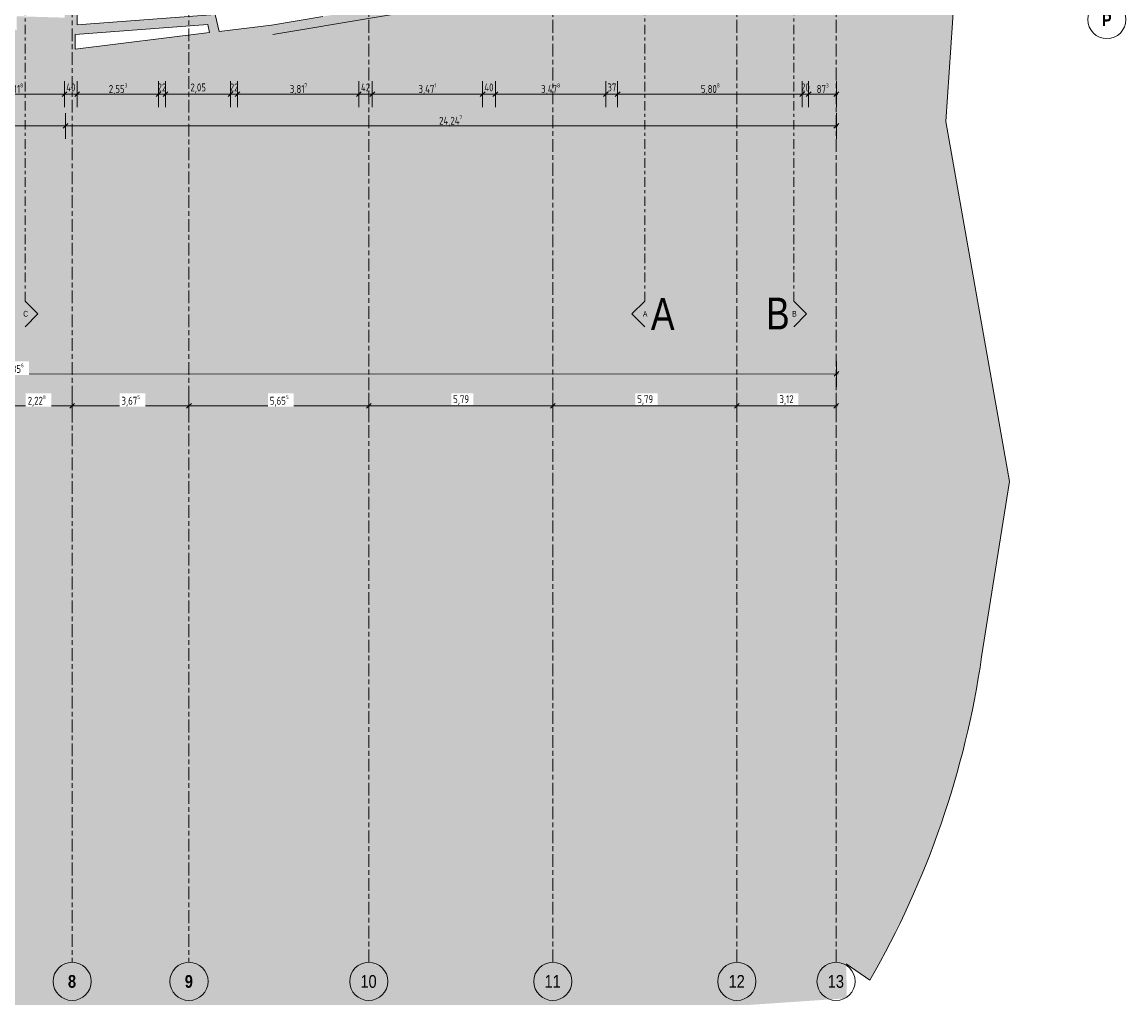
# Model space of a CAD drawing. Header units: metres. Extents: x 2 to 165, y -54 to 869.
# Tile 13 of 106: x 55 to 89, y -54 to -23. Entities that reach past the tile are written whole.
import ezdxf

# ---------------------------------------------------------------- set-up
doc = ezdxf.new("R2010")
doc.units = ezdxf.units.M
doc.linetypes.add('_Rasterlinie_', pattern=[0.75, 0.4, -0.1, 0.15, -0.1])
doc.linetypes.add('_Schnittlinie_', pattern=[0.6, 0.3, -0.1, 0.1, -0.1])
for name, color, linetype, lineweight in [('A_Bem', 7, 'Continuous', 5), ('A_Bem-100', 7, 'Continuous', 5), ('A_Detailelemente', 7, 'Continuous', 9), ('A_Geschossdecken', 7, 'Continuous', 5), ('A_Geschossdecken_Oberflächenschraffur', 7, 'Continuous', 5), ('A_Notizen', 50, 'Continuous', 5), ('A_Raster', 128, 'Continuous', 5), ('A_Symbol-S_A', 172, 'Continuous', 5), ('A_Wand', 244, 'Continuous', 5), ('A_Wand_Schraff', 1, 'Continuous', 5)]:
    doc.layers.add(name, color=color, linetype=linetype, lineweight=lineweight)
doc.styles.add('Arial Narrow', font='ARIALN.TTF', dxfattribs={"width": 0.8, "height": 0.18})
doc.styles.add('Arial Narrow_B', font='txt', dxfattribs={"height": 0.4})
doc.styles.add('Arial_1', font='arial.ttf', dxfattribs={"width": 0.8, "height": 1})
doc.styles.add('ISOCPEUR', font='isocpeur.ttf', dxfattribs={"width": 0.8, "height": 0.25})
doc.dimstyles.new('BLB-Standard_2_5_Aussen', dxfattribs={"dimscale": 0.3048, "dimtxt": 0.248995, "dimasz": 0.492126, "dimexe": 1.32874, "dimexo": 0.0625, "dimgap": 0.032808, "dimtad": 1, "dimdec": 1, "dimlfac": 100, "dimrnd": 0.1, "dimdsep": 46, "dimtxsty": 'ISOCPEUR', "dimblk1": 'OBLIQUE', "dimblk2": 'OBLIQUE', "dimsah": 1, "dimcen": 0.09, "dimdle": 0.164042, "dimazin": 0, "dimtfac": 1, "dimtdec": 4, "dimtix": 1, "dimtmove": 0, "dimatfit": 3, "dimfxl": 1.32874, "dimfxlon": 1, "dimtvp": 1, "dimtolj": 1, "dimtzin": 0, "dimarcsym": 2})
doc.dimstyles.new('BLB-Standard_2_5_Aussen_1', dxfattribs={"dimscale": 0.3048, "dimtxt": 0.248995, "dimasz": 0.492126, "dimexe": 1.32874, "dimexo": 0.0625, "dimgap": 0.032808, "dimtad": 1, "dimrnd": 0.001, "dimzin": 0, "dimdsep": 46, "dimtxsty": 'ISOCPEUR', "dimblk1": 'OBLIQUE', "dimblk2": 'OBLIQUE', "dimsah": 1, "dimcen": 0.09, "dimdle": 0.164042, "dimazin": 0, "dimtfac": 1, "dimtdec": 4, "dimtix": 1, "dimtmove": 0, "dimatfit": 3, "dimfxl": 1.32874, "dimfxlon": 1, "dimtvp": 1, "dimtolj": 1, "dimtzin": 0, "dimarcsym": 2})
doc.dimstyles.new('BLB-Standard_2_5_Aussen_maskiert_1', dxfattribs={"dimscale": 0.3048, "dimtxt": 0.248995, "dimasz": 0.492126, "dimexe": 1.32874, "dimexo": 0.0625, "dimgap": 0.032808, "dimtad": 1, "dimrnd": 0.001, "dimzin": 0, "dimdsep": 46, "dimtxsty": 'ISOCPEUR', "dimblk1": 'OBLIQUE', "dimblk2": 'OBLIQUE', "dimsah": 1, "dimcen": 0.09, "dimdle": 0.164042, "dimazin": 0, "dimtfac": 1, "dimtdec": 4, "dimtix": 1, "dimtmove": 0, "dimatfit": 3, "dimfxl": 1.32874, "dimfxlon": 1, "dimtvp": 1, "dimtfill": 1, "dimtolj": 1, "dimtzin": 0, "dimarcsym": 2})

# ---------------------------------------------------------------- blocks, each defined once
blk = doc.blocks.new('Schnitt - Name-592450-AB- E0-  OK FFB')
at = {"layer": 'A_Symbol-S_A', "lineweight": 9}
for p, q in [((-0.004, 0.004), (-0.008, 0)), ((0, 0), (-0.004, 0.004))]:
    blk.add_line(p, q, dxfattribs=at)
blk = doc.blocks.new('DIMBLOCK1-AB- E0-  OK FFB')
at = {"layer": 'A_Bem-100'}
for p, q in [((55.915, -25.352), (55.915, -26.162)), ((55.915, -25.757), (55.915, -25.352)), ((56.315, -25.352), (56.315, -26.162)), ((56.315, -25.757), (56.315, -25.352)), ((55.865, -25.757), (56.315, -25.757))]:
    blk.add_line(p, q, dxfattribs=at)
at = {"layer": 'A_Bem-100', "lineweight": 9}
for p, q in [((55.915, -25.757), (55.99, -25.682)), ((56.315, -25.757), (56.39, -25.682)), ((55.915, -25.757), (55.84, -25.832)), ((56.315, -25.757), (56.24, -25.832))]:
    blk.add_line(p, q, dxfattribs=at)
at = {"layer": 'A_Bem-100', "color": 0, "insert": (55.968, -25.42), "char_height": 0.25, "width": 0.35255, "attachment_point": 1, "line_spacing_factor": 1.149209, "style": 'ISOCPEUR'}
blk.add_mtext('40', dxfattribs=at)
blk = doc.blocks.new('_Oblique')
at = {"color": 0, "linetype": 'ByBlock', "lineweight": -2}
blk.add_line((-0.5, -0.5), (0.5, 0.5), dxfattribs=at)
blk = doc.blocks.new('DIMBLOCK2-AB- E0-  OK FFB')
at = {"layer": 'A_Bem-100'}
for p, q in [((56.315, -25.352), (56.315, -26.162)), ((56.315, -25.757), (56.315, -25.352)), ((58.868, -25.352), (58.868, -26.162)), ((58.868, -25.757), (58.868, -25.352)), ((56.315, -25.757), (58.868, -25.757))]:
    blk.add_line(p, q, dxfattribs=at)
at = {"layer": 'A_Bem-100', "lineweight": 9}
for p, q in [((56.315, -25.757), (56.39, -25.682)), ((58.868, -25.757), (58.943, -25.682)), ((56.315, -25.757), (56.24, -25.832)), ((58.868, -25.757), (58.793, -25.832))]:
    blk.add_line(p, q, dxfattribs=at)
at = {"layer": 'A_Bem-100', "color": 0, "insert": (57.307, -25.42), "char_height": 0.25, "width": 0.68419, "attachment_point": 1, "line_spacing_factor": 1.149209, "style": 'ISOCPEUR'}
blk.add_mtext('2,55\\A2\\H0.5x;\\S3^  ;\\H2x;', dxfattribs=at)
blk = doc.blocks.new('DIMBLOCK3-AB- E0-  OK FFB')
at = {"layer": 'A_Bem-100'}
for p, q in [((58.868, -25.352), (58.868, -26.162)), ((58.868, -25.757), (58.868, -25.352)), ((59.088, -25.352), (59.088, -26.162)), ((59.088, -25.757), (59.088, -25.352)), ((58.868, -25.757), (59.088, -25.757))]:
    blk.add_line(p, q, dxfattribs=at)
at = {"layer": 'A_Bem-100', "lineweight": 9}
for p, q in [((58.868, -25.757), (58.943, -25.682)), ((59.088, -25.757), (59.163, -25.682)), ((58.868, -25.757), (58.793, -25.832)), ((59.088, -25.757), (59.013, -25.832))]:
    blk.add_line(p, q, dxfattribs=at)
at = {"layer": 'A_Bem-100', "color": 0, "insert": (58.841, -25.42), "char_height": 0.25, "width": 0.32865, "attachment_point": 1, "line_spacing_factor": 1.149209, "style": 'ISOCPEUR'}
blk.add_mtext('22', dxfattribs=at)
blk = doc.blocks.new('DIMBLOCK4-AB- E0-  OK FFB')
at = {"layer": 'A_Bem-100'}
for p, q in [((59.088, -25.352), (59.088, -26.162)), ((59.088, -25.757), (59.088, -25.352)), ((61.138, -25.352), (61.138, -26.162)), ((61.138, -25.757), (61.138, -25.352)), ((59.088, -25.757), (61.138, -25.757))]:
    blk.add_line(p, q, dxfattribs=at)
at = {"layer": 'A_Bem-100', "lineweight": 9}
for p, q in [((59.088, -25.757), (59.163, -25.682)), ((61.138, -25.757), (61.213, -25.682)), ((59.088, -25.757), (59.013, -25.832)), ((61.138, -25.757), (61.063, -25.832))]:
    blk.add_line(p, q, dxfattribs=at)
at = {"layer": 'A_Bem-100', "color": 0, "insert": (59.873, -25.42), "char_height": 0.25, "width": 0.57664, "attachment_point": 1, "line_spacing_factor": 1.149209, "style": 'ISOCPEUR'}
blk.add_mtext('2,05', dxfattribs=at)
blk = doc.blocks.new('DIMBLOCK5-AB- E0-  OK FFB')
at = {"layer": 'A_Bem-100'}
for p, q in [((61.138, -25.352), (61.138, -26.162)), ((61.138, -25.757), (61.138, -25.352)), ((61.358, -25.352), (61.358, -26.162)), ((61.358, -25.757), (61.358, -25.352)), ((61.138, -25.757), (61.358, -25.757))]:
    blk.add_line(p, q, dxfattribs=at)
at = {"layer": 'A_Bem-100', "lineweight": 9}
for p, q in [((61.138, -25.757), (61.213, -25.682)), ((61.358, -25.757), (61.433, -25.682)), ((61.138, -25.757), (61.063, -25.832)), ((61.358, -25.757), (61.283, -25.832))]:
    blk.add_line(p, q, dxfattribs=at)
at = {"layer": 'A_Bem-100', "color": 0, "insert": (61.111, -25.42), "char_height": 0.25, "width": 0.32865, "attachment_point": 1, "line_spacing_factor": 1.149209, "style": 'ISOCPEUR'}
blk.add_mtext('22', dxfattribs=at)
blk = doc.blocks.new('DIMBLOCK6-AB- E0-  OK FFB')
at = {"layer": 'A_Bem-100'}
for p, q in [((61.358, -25.352), (61.358, -26.162)), ((61.358, -25.757), (61.358, -25.352)), ((65.175, -25.352), (65.175, -26.162)), ((65.175, -25.757), (65.175, -25.352)), ((61.358, -25.757), (65.175, -25.757))]:
    blk.add_line(p, q, dxfattribs=at)
at = {"layer": 'A_Bem-100', "lineweight": 9}
for p, q in [((61.358, -25.757), (61.433, -25.682)), ((65.175, -25.757), (65.25, -25.682)), ((61.358, -25.757), (61.283, -25.832)), ((65.175, -25.757), (65.1, -25.832))]:
    blk.add_line(p, q, dxfattribs=at)
at = {"layer": 'A_Bem-100', "color": 0, "insert": (63.001, -25.42), "char_height": 0.25, "width": 0.63639, "attachment_point": 1, "line_spacing_factor": 1.149209, "style": 'ISOCPEUR'}
blk.add_mtext('3,81\\A2\\H0.5x;\\S7^  ;\\H2x;', dxfattribs=at)
blk = doc.blocks.new('DIMBLOCK7-AB- E0-  OK FFB')
at = {"layer": 'A_Bem-100'}
for p, q in [((65.175, -25.352), (65.175, -26.162)), ((65.175, -25.757), (65.175, -25.352)), ((65.595, -25.352), (65.595, -26.162)), ((65.595, -25.757), (65.595, -25.352)), ((65.175, -25.757), (65.595, -25.757))]:
    blk.add_line(p, q, dxfattribs=at)
at = {"layer": 'A_Bem-100', "lineweight": 9}
for p, q in [((65.175, -25.757), (65.25, -25.682)), ((65.595, -25.757), (65.67, -25.682)), ((65.175, -25.757), (65.1, -25.832)), ((65.595, -25.757), (65.52, -25.832))]:
    blk.add_line(p, q, dxfattribs=at)
at = {"layer": 'A_Bem-100', "color": 0, "insert": (65.238, -25.42), "char_height": 0.25, "width": 0.35255, "attachment_point": 1, "line_spacing_factor": 1.149209, "style": 'ISOCPEUR'}
blk.add_mtext('42', dxfattribs=at)
blk = doc.blocks.new('DIMBLOCK8-AB- E0-  OK FFB')
at = {"layer": 'A_Bem-100'}
for p, q in [((65.595, -25.352), (65.595, -26.162)), ((65.595, -25.757), (65.595, -25.352)), ((69.066, -25.352), (69.066, -26.162)), ((69.066, -25.757), (69.066, -25.352)), ((65.595, -25.757), (69.066, -25.757))]:
    blk.add_line(p, q, dxfattribs=at)
at = {"layer": 'A_Bem-100', "lineweight": 9}
for p, q in [((65.595, -25.757), (65.67, -25.682)), ((69.066, -25.757), (69.141, -25.682)), ((65.595, -25.757), (65.52, -25.832)), ((69.066, -25.757), (68.991, -25.832))]:
    blk.add_line(p, q, dxfattribs=at)
at = {"layer": 'A_Bem-100', "color": 0, "insert": (67.048, -25.42), "char_height": 0.25, "width": 0.67822, "attachment_point": 1, "line_spacing_factor": 1.149209, "style": 'ISOCPEUR'}
blk.add_mtext('3,47\\A2\\H0.5x;\\S1^  ;\\H2x;', dxfattribs=at)
blk = doc.blocks.new('DIMBLOCK9-AB- E0-  OK FFB')
at = {"layer": 'A_Bem-100'}
for p, q in [((69.066, -25.352), (69.066, -26.162)), ((69.066, -25.757), (69.066, -25.352)), ((69.466, -25.352), (69.466, -26.162)), ((69.466, -25.757), (69.466, -25.352)), ((69.066, -25.757), (69.466, -25.757))]:
    blk.add_line(p, q, dxfattribs=at)
at = {"layer": 'A_Bem-100', "lineweight": 9}
for p, q in [((69.066, -25.757), (69.141, -25.682)), ((69.466, -25.757), (69.541, -25.682)), ((69.066, -25.757), (68.991, -25.832)), ((69.466, -25.757), (69.391, -25.832))]:
    blk.add_line(p, q, dxfattribs=at)
at = {"layer": 'A_Bem-100', "color": 0, "insert": (69.119, -25.42), "char_height": 0.25, "width": 0.35255, "attachment_point": 1, "line_spacing_factor": 1.149209, "style": 'ISOCPEUR'}
blk.add_mtext('40', dxfattribs=at)
blk = doc.blocks.new('DIMBLOCK10-AB- E0-  OK FFB')
at = {"layer": 'A_Bem-100'}
for p, q in [((69.466, -25.352), (69.466, -26.162)), ((69.466, -25.757), (69.466, -25.352)), ((72.943, -25.352), (72.943, -26.162)), ((72.943, -25.757), (72.943, -25.352)), ((69.466, -25.757), (72.943, -25.757))]:
    blk.add_line(p, q, dxfattribs=at)
at = {"layer": 'A_Bem-100', "lineweight": 9}
for p, q in [((69.466, -25.757), (69.541, -25.682)), ((72.943, -25.757), (73.018, -25.682)), ((69.466, -25.757), (69.391, -25.832)), ((72.943, -25.757), (72.868, -25.832))]:
    blk.add_line(p, q, dxfattribs=at)
at = {"layer": 'A_Bem-100', "color": 0, "insert": (70.909, -25.42), "char_height": 0.25, "width": 0.7081, "attachment_point": 1, "line_spacing_factor": 1.149209, "style": 'ISOCPEUR'}
blk.add_mtext('3,47\\A2\\H0.5x;\\S8^  ;\\H2x;', dxfattribs=at)
blk = doc.blocks.new('DIMBLOCK11-AB- E0-  OK FFB')
at = {"layer": 'A_Bem-100'}
for p, q in [((72.943, -25.352), (72.943, -26.162)), ((72.943, -25.757), (72.943, -25.352)), ((73.313, -25.352), (73.313, -26.162)), ((73.313, -25.757), (73.313, -25.352)), ((72.943, -25.757), (73.313, -25.757))]:
    blk.add_line(p, q, dxfattribs=at)
at = {"layer": 'A_Bem-100', "lineweight": 9}
for p, q in [((72.943, -25.757), (73.018, -25.682)), ((73.313, -25.757), (73.388, -25.682)), ((72.943, -25.757), (72.868, -25.832)), ((73.313, -25.757), (73.238, -25.832))]:
    blk.add_line(p, q, dxfattribs=at)
at = {"layer": 'A_Bem-100', "color": 0, "insert": (72.991, -25.42), "char_height": 0.25, "width": 0.32865, "attachment_point": 1, "line_spacing_factor": 1.149209, "style": 'ISOCPEUR'}
blk.add_mtext('37', dxfattribs=at)
blk = doc.blocks.new('DIMBLOCK12-AB- E0-  OK FFB')
at = {"layer": 'A_Bem-100'}
for p, q in [((73.313, -25.352), (73.313, -26.162)), ((73.313, -25.757), (73.313, -25.352)), ((79.121, -25.352), (79.121, -26.162)), ((79.121, -25.757), (79.121, -25.352)), ((73.313, -25.757), (79.121, -25.757))]:
    blk.add_line(p, q, dxfattribs=at)
at = {"layer": 'A_Bem-100', "lineweight": 9}
for p, q in [((73.313, -25.757), (73.388, -25.682)), ((79.121, -25.757), (79.196, -25.682)), ((73.313, -25.757), (73.238, -25.832)), ((79.121, -25.757), (79.046, -25.832))]:
    blk.add_line(p, q, dxfattribs=at)
at = {"layer": 'A_Bem-100', "color": 0, "insert": (75.932, -25.42), "char_height": 0.25, "width": 0.68419, "attachment_point": 1, "line_spacing_factor": 1.149209, "style": 'ISOCPEUR'}
blk.add_mtext('5,80\\A2\\H0.5x;\\S8^  ;\\H2x;', dxfattribs=at)
blk = doc.blocks.new('DIMBLOCK13-AB- E0-  OK FFB')
at = {"layer": 'A_Bem-100'}
for p, q in [((79.121, -25.352), (79.121, -26.162)), ((79.121, -25.757), (79.121, -25.352)), ((79.321, -25.352), (79.321, -26.162)), ((79.321, -25.757), (79.321, -25.352)), ((79.121, -25.757), (79.321, -25.757))]:
    blk.add_line(p, q, dxfattribs=at)
at = {"layer": 'A_Bem-100', "lineweight": 9}
for p, q in [((79.121, -25.757), (79.196, -25.682)), ((79.321, -25.757), (79.396, -25.682)), ((79.121, -25.757), (79.046, -25.832)), ((79.321, -25.757), (79.246, -25.832))]:
    blk.add_line(p, q, dxfattribs=at)
at = {"layer": 'A_Bem-100', "color": 0, "insert": (79.084, -25.42), "char_height": 0.25, "width": 0.32865, "attachment_point": 1, "line_spacing_factor": 1.149209, "style": 'ISOCPEUR'}
blk.add_mtext('20', dxfattribs=at)
blk = doc.blocks.new('DIMBLOCK14-AB- E0-  OK FFB')
at = {"layer": 'A_Bem-100'}
for p, q in [((79.321, -25.352), (79.321, -26.162)), ((79.321, -25.757), (79.321, -25.352)), ((80.194, -25.352), (80.194, -26.162)), ((80.194, -25.757), (80.194, -25.352)), ((79.321, -25.757), (80.244, -25.757))]:
    blk.add_line(p, q, dxfattribs=at)
at = {"layer": 'A_Bem-100', "lineweight": 9}
for p, q in [((79.321, -25.757), (79.396, -25.682)), ((80.194, -25.757), (80.269, -25.682)), ((79.321, -25.757), (79.246, -25.832)), ((80.194, -25.757), (80.119, -25.832))]:
    blk.add_line(p, q, dxfattribs=at)
at = {"layer": 'A_Bem-100', "color": 0, "insert": (79.576, -25.42), "char_height": 0.25, "width": 0.43621, "attachment_point": 1, "line_spacing_factor": 1.149209, "style": 'ISOCPEUR'}
blk.add_mtext('87\\A2\\H0.5x;\\S3^  ;\\H2x;', dxfattribs=at)
blk = doc.blocks.new('Raster - Raster-989695-AB- E0-  OK FFB')
at = {"layer": 'A_Raster', "lineweight": 9}
blk.add_circle((0, 0), 0.006, dxfattribs=at)
blk = doc.blocks.new('DIMBLOCK151-AB- E0-  OK FFB')
at = {"layer": 'A_Bem-100'}
for p, q in [((53.927, -35.16), (53.927, -35.97)), ((53.927, -35.565), (53.927, -35.16)), ((56.154, -35.16), (56.154, -35.97)), ((56.154, -35.565), (56.154, -35.16)), ((53.927, -35.565), (56.154, -35.565))]:
    blk.add_line(p, q, dxfattribs=at)
at = {"layer": 'A_Bem-100', "lineweight": 9}
for p, q in [((53.927, -35.565), (53.852, -35.64)), ((53.927, -35.565), (54.002, -35.49)), ((56.154, -35.565), (56.079, -35.64)), ((56.154, -35.565), (56.229, -35.49))]:
    blk.add_line(p, q, dxfattribs=at)
at = {"layer": 'A_Bem-100', "color": 0, "insert": (54.755, -35.229), "char_height": 0.25, "width": 0.68419, "attachment_point": 1, "line_spacing_factor": 1.149209, "style": 'ISOCPEUR', "bg_fill": 3, "box_fill_scale": 1.25, "bg_fill_color": 256, "bg_fill_true_color": 13158600, "bg_fill_transparency": 0}
blk.add_mtext('2,22\\A2\\H0.5x;\\S8^  ;\\H2x;', dxfattribs=at)
blk = doc.blocks.new('DIMBLOCK152-AB- E0-  OK FFB')
at = {"layer": 'A_Bem-100'}
for p, q in [((56.154, -35.16), (56.154, -35.97)), ((56.154, -35.565), (56.154, -35.16)), ((59.829, -35.16), (59.829, -35.97)), ((59.829, -35.565), (59.829, -35.16)), ((56.154, -35.565), (59.829, -35.565))]:
    blk.add_line(p, q, dxfattribs=at)
at = {"layer": 'A_Bem-100', "lineweight": 9}
for p, q in [((56.154, -35.565), (56.079, -35.64)), ((56.154, -35.565), (56.229, -35.49)), ((59.829, -35.565), (59.754, -35.64)), ((59.829, -35.565), (59.904, -35.49))]:
    blk.add_line(p, q, dxfattribs=at)
at = {"layer": 'A_Bem-100', "color": 0, "insert": (57.707, -35.229), "char_height": 0.25, "width": 0.68419, "attachment_point": 1, "line_spacing_factor": 1.149209, "style": 'ISOCPEUR', "bg_fill": 3, "box_fill_scale": 1.25, "bg_fill_color": 256, "bg_fill_true_color": 13158600, "bg_fill_transparency": 0}
blk.add_mtext('3,67\\A2\\H0.5x;\\S5^  ;\\H2x;', dxfattribs=at)
blk = doc.blocks.new('DIMBLOCK153-AB- E0-  OK FFB')
at = {"layer": 'A_Bem-100'}
for p, q in [((59.829, -35.16), (59.829, -35.97)), ((59.829, -35.565), (59.829, -35.16)), ((65.484, -35.16), (65.484, -35.97)), ((65.484, -35.565), (65.484, -35.16)), ((59.829, -35.565), (65.484, -35.565))]:
    blk.add_line(p, q, dxfattribs=at)
at = {"layer": 'A_Bem-100', "lineweight": 9}
for p, q in [((59.829, -35.565), (59.754, -35.64)), ((59.829, -35.565), (59.904, -35.49)), ((65.484, -35.565), (65.409, -35.64)), ((65.484, -35.565), (65.559, -35.49))]:
    blk.add_line(p, q, dxfattribs=at)
at = {"layer": 'A_Bem-100', "color": 0, "insert": (62.372, -35.229), "char_height": 0.25, "width": 0.68419, "attachment_point": 1, "line_spacing_factor": 1.149209, "style": 'ISOCPEUR', "bg_fill": 3, "box_fill_scale": 1.25, "bg_fill_color": 256, "bg_fill_true_color": 13158600, "bg_fill_transparency": 0}
blk.add_mtext('5,65\\A2\\H0.5x;\\S5^  ;\\H2x;', dxfattribs=at)
blk = doc.blocks.new('DIMBLOCK154-AB- E0-  OK FFB')
at = {"layer": 'A_Bem-100'}
for p, q in [((65.484, -35.16), (65.484, -35.97)), ((65.484, -35.565), (65.484, -35.16)), ((71.274, -35.16), (71.274, -35.97)), ((71.274, -35.565), (71.274, -35.16)), ((65.484, -35.565), (71.274, -35.565))]:
    blk.add_line(p, q, dxfattribs=at)
at = {"layer": 'A_Bem-100', "lineweight": 9}
for p, q in [((65.484, -35.565), (65.409, -35.64)), ((65.484, -35.565), (65.559, -35.49)), ((71.274, -35.565), (71.199, -35.64)), ((71.274, -35.565), (71.349, -35.49))]:
    blk.add_line(p, q, dxfattribs=at)
at = {"layer": 'A_Bem-100', "color": 0, "insert": (68.139, -35.229), "char_height": 0.25, "width": 0.57664, "attachment_point": 1, "line_spacing_factor": 1.149209, "style": 'ISOCPEUR', "bg_fill": 3, "box_fill_scale": 1.25, "bg_fill_color": 256, "bg_fill_true_color": 13158600, "bg_fill_transparency": 0}
blk.add_mtext('5,79', dxfattribs=at)
blk = doc.blocks.new('DIMBLOCK155-AB- E0-  OK FFB')
at = {"layer": 'A_Bem-100'}
for p, q in [((71.274, -35.16), (71.274, -35.97)), ((71.274, -35.565), (71.274, -35.16)), ((77.064, -35.16), (77.064, -35.97)), ((77.064, -35.565), (77.064, -35.16)), ((71.274, -35.565), (77.064, -35.565))]:
    blk.add_line(p, q, dxfattribs=at)
at = {"layer": 'A_Bem-100', "lineweight": 9}
for p, q in [((71.274, -35.565), (71.199, -35.64)), ((71.274, -35.565), (71.349, -35.49)), ((77.064, -35.565), (76.989, -35.64)), ((77.064, -35.565), (77.139, -35.49))]:
    blk.add_line(p, q, dxfattribs=at)
at = {"layer": 'A_Bem-100', "color": 0, "insert": (73.929, -35.229), "char_height": 0.25, "width": 0.57664, "attachment_point": 1, "line_spacing_factor": 1.149209, "style": 'ISOCPEUR', "bg_fill": 3, "box_fill_scale": 1.25, "bg_fill_color": 256, "bg_fill_true_color": 13158600, "bg_fill_transparency": 0}
blk.add_mtext('5,79', dxfattribs=at)
blk = doc.blocks.new('DIMBLOCK156-AB- E0-  OK FFB')
at = {"layer": 'A_Bem-100'}
for p, q in [((77.064, -35.16), (77.064, -35.97)), ((77.064, -35.565), (77.064, -35.16)), ((80.184, -35.16), (80.184, -35.97)), ((80.184, -35.565), (80.184, -35.16)), ((77.064, -35.565), (80.234, -35.565))]:
    blk.add_line(p, q, dxfattribs=at)
at = {"layer": 'A_Bem-100', "lineweight": 9}
for p, q in [((77.064, -35.565), (76.989, -35.64)), ((77.064, -35.565), (77.139, -35.49)), ((80.184, -35.565), (80.109, -35.64)), ((80.184, -35.565), (80.259, -35.49))]:
    blk.add_line(p, q, dxfattribs=at)
at = {"layer": 'A_Bem-100', "color": 0, "insert": (78.404, -35.229), "char_height": 0.25, "width": 0.52883, "attachment_point": 1, "line_spacing_factor": 1.149209, "style": 'ISOCPEUR', "bg_fill": 3, "box_fill_scale": 1.25, "bg_fill_color": 256, "bg_fill_true_color": 13158600, "bg_fill_transparency": 0}
blk.add_mtext('3,12', dxfattribs=at)
blk = doc.blocks.new('DIMBLOCK197-AB- E0-  OK FFB')
at = {"layer": 'A_Bem-100'}
for p, q in [((52.797, -25.352), (52.797, -26.162)), ((52.797, -25.757), (52.797, -25.352)), ((55.915, -25.352), (55.915, -26.162)), ((55.915, -25.757), (55.915, -25.352)), ((52.797, -25.757), (55.965, -25.757))]:
    blk.add_line(p, q, dxfattribs=at)
at = {"layer": 'A_Bem-100', "lineweight": 9}
for p, q in [((52.797, -25.757), (52.872, -25.682)), ((55.915, -25.757), (55.99, -25.682)), ((52.797, -25.757), (52.722, -25.832)), ((55.915, -25.757), (55.84, -25.832))]:
    blk.add_line(p, q, dxfattribs=at)
at = {"layer": 'A_Bem-100', "color": 0, "insert": (54.111, -25.42), "char_height": 0.25, "width": 0.58859, "attachment_point": 1, "line_spacing_factor": 1.149209, "style": 'ISOCPEUR'}
blk.add_mtext('3,11\\A2\\H0.5x;\\S8^  ;\\H2x;', dxfattribs=at)
blk = doc.blocks.new('DIMBLOCK203-AB- E0-  OK FFB')
at = {"layer": 'A_Bem-100'}
for p, q in [((43.317, -26.352), (43.317, -27.162)), ((43.317, -26.757), (43.317, -26.352)), ((55.947, -26.352), (55.947, -27.162)), ((55.947, -26.757), (55.947, -26.352)), ((43.267, -26.757), (55.947, -26.757))]:
    blk.add_line(p, q, dxfattribs=at)
at = {"layer": 'A_Bem-100', "lineweight": 9}
for p, q in [((43.317, -26.757), (43.392, -26.682)), ((55.947, -26.757), (56.022, -26.682)), ((43.317, -26.757), (43.242, -26.832)), ((55.947, -26.757), (55.872, -26.832))]:
    blk.add_line(p, q, dxfattribs=at)
at = {"layer": 'A_Bem-100', "color": 0, "insert": (49.343, -26.42), "char_height": 0.25, "width": 0.69316, "attachment_point": 1, "line_spacing_factor": 1.149209, "style": 'ISOCPEUR'}
blk.add_mtext('12,63', dxfattribs=at)
blk = doc.blocks.new('DIMBLOCK204-AB- E0-  OK FFB')
at = {"layer": 'A_Bem-100'}
for p, q in [((55.947, -26.352), (55.947, -27.162)), ((55.947, -26.757), (55.947, -26.352)), ((80.194, -26.352), (80.194, -27.162)), ((80.194, -26.757), (80.194, -26.352)), ((55.947, -26.757), (80.244, -26.757))]:
    blk.add_line(p, q, dxfattribs=at)
at = {"layer": 'A_Bem-100', "lineweight": 9}
for p, q in [((55.947, -26.757), (56.022, -26.682)), ((80.194, -26.757), (80.269, -26.682)), ((55.947, -26.757), (55.872, -26.832)), ((80.194, -26.757), (80.119, -26.832))]:
    blk.add_line(p, q, dxfattribs=at)
at = {"layer": 'A_Bem-100', "color": 0, "insert": (67.697, -26.42), "char_height": 0.25, "width": 0.89632, "attachment_point": 1, "line_spacing_factor": 1.149209, "style": 'ISOCPEUR'}
blk.add_mtext('24,24\\A2\\H0.5x;\\S7^  ;\\H2x;', dxfattribs=at)
blk = doc.blocks.new('DIMBLOCK260-AB- E0-  OK FFB')
at = {"layer": 'A_Bem-100'}
for p, q in [((28.341, -34.166), (28.341, -34.976)), ((28.341, -34.571), (28.341, -34.166)), ((80.197, -34.154), (80.197, -34.964)), ((80.197, -34.559), (80.197, -34.154)), ((28.291, -34.571), (80.247, -34.559))]:
    blk.add_line(p, q, dxfattribs=at)
at = {"layer": 'A_Bem-100', "lineweight": 9}
for p, q in [((28.341, -34.571), (28.266, -34.646)), ((28.341, -34.571), (28.416, -34.496)), ((80.197, -34.559), (80.122, -34.634)), ((80.197, -34.559), (80.272, -34.484))]:
    blk.add_line(p, q, dxfattribs=at)
at = {"layer": 'A_Bem-100', "color": 0, "insert": (53.935, -34.228), "char_height": 0.25, "width": 0.80072, "attachment_point": 1, "rotation": 0.0125, "line_spacing_factor": 1.149209, "style": 'ISOCPEUR', "bg_fill": 3, "box_fill_scale": 1.25, "bg_fill_color": 256, "bg_fill_true_color": 13158600, "bg_fill_transparency": 0}
blk.add_mtext('51,85\\A2\\H0.5x;\\S6^  ;\\H2x;', dxfattribs=at)

msp = doc.modelspace()

# ---------------------------------------------------------------- hatches: boundary and pattern name
at = {"layer": 'A_Detailelemente'}
msp.add_hatch(color=254, dxfattribs=at).paths.add_polyline_path([(51.902, -54.4148), (77.4513, -54.4148), (80.5244, -54.2056), (80.1513, -36.8112), (80.0781, -22.7324), (80.2131, -22.7302), (80.2097, -22.1926), (79.3208, -22.1925), (79.3208, -22.3447), (74.888, -22.3447), (68.8708, -22.8148), (68.1056, -22.9398), (62.485, -23.8754), (55.9472, -24.6782), (55.9565, -23.7715), (54.4146, -23.7261), (49.3424, -24.1316), (49.3836, -24.53), (43.5577, -24.9824), (45.2582, -37.7282), (44.79, -37.7499), (45.6, -43.9934), (45.4259, -44.0056), (45.4895, -44.3841), (44.9351, -44.4382), (45.0202, -45.3657), (44.363, -45.426), (44.5058, -46.9819), (45.6586, -46.8841), (46.2534, -54.4148)], flags=0)
at = {"layer": 'A_Geschossdecken_Oberflächenschraffur'}
for points in [[(80.0956, -26.1092), (80.213, -22.7302), (80.0781, -22.7324), (80.0948, -25.9437)], [(83.6411, -26.6149), (80.2131, -22.7283), (80.2129, -22.7324), (80.0956, -26.1092), (80.0983, -26.6149), (80.1513, -26.6149)], [(83.6411, -26.6149), (83.8985, -22.6764), (80.2131, -22.728), (83.0492, -25.9437)], [(85.638, -37.9398), (83.6411, -26.6149), (80.0983, -26.6149), (80.0985, -26.6564), (82.5441, -31.6379)], [(84.7631, -43.4635), (85.638, -37.9398), (80.0985, -26.6564), (80.0987, -26.6889), (81.4748, -31.6379)], [(80.4777, -52.0312), (84.7631, -43.4635), (80.0987, -26.6889), (80.1513, -36.8112), (80.4664, -51.5006)], [(81.2491, -53.6336), (81.5435, -53.1092), (81.8269, -52.5788), (82.099, -52.0425), (82.3597, -51.5006), (82.609, -50.9534), (82.8467, -50.401), (83.0728, -49.8437), (83.287, -49.2818), (83.4894, -48.7155), (83.6798, -48.1451), (83.8581, -47.5708), (84.0243, -46.9928), (84.1783, -46.4115), (84.3201, -45.8271), (84.4495, -45.2398), (84.5665, -44.65), (84.671, -44.0577), (84.7631, -43.4635), (80.4777, -52.0312), (80.5011, -53.1204), (80.5244, -53.1364)]]:
    msp.add_hatch(color=10, dxfattribs=at).paths.add_polyline_path(points, flags=0)
at = {"layer": 'A_Wand_Schraff', "lineweight": 9}
for points in [[(56.3151, -23.7821), (56.3151, -22.753), (55.9151, -22.753), (55.9151, -23.7703), (56.2472, -23.7801)], [(62.4632, -23.878), (62.485, -23.8745), (69.4177, -22.7216), (67.5408, -22.7296), (62.4203, -23.5811), (62.4628, -23.8754)], [(60.547, -24.1134), (60.8464, -24.0766), (60.6554, -23.2494), (60.3527, -23.272), (60.492, -23.8754)], [(55.9151, -23.7703), (55.9151, -23.3501), (54.404, -23.3057), (54.4146, -23.7261)], [(56.2472, -23.8796), (60.421, -23.5677), (60.3527, -23.272), (56.3151, -23.5737), (56.3151, -23.7821), (56.2472, -23.7801)], [(60.8464, -24.0766), (62.4632, -23.878), (62.4203, -23.5811), (60.7785, -23.7827), (60.7999, -23.8754)], [(55.9472, -24.6782), (56.2472, -24.6414), (56.2472, -23.7801), (55.9565, -23.7715), (55.9487, -24.53)], [(56.2472, -24.6414), (60.547, -24.1134), (60.4791, -23.8195), (56.2472, -24.3391)]]:
    msp.add_hatch(color=253, dxfattribs=at).paths.add_polyline_path(points, flags=0)

# ---------------------------------------------------------------- linework, layer by layer
at = {"layer": 'A_Geschossdecken', "color": 254, "lineweight": 9}
for p, q in [((84.3324, -16.0374), (83.6411, -26.6149)), ((83.6411, -26.6149), (85.638, -37.9398)), ((85.638, -37.9398), (84.7631, -43.4635)), ((81.2491, -53.6336), (80.5011, -53.1204))]:
    msp.add_line(p, q, dxfattribs=at)
msp.add_arc((56.4972, -39.389), 28.5581, 330.0798, 351.79745, dxfattribs=at)
at = {"layer": 'A_Raster', "linetype": '_Rasterlinie_', "lineweight": 9}
for p, q in [((65.4842, -53.073), (65.4842, 37.0621)), ((71.2742, -53.073), (71.2742, 37.0621)), ((77.0642, -53.073), (77.0642, 37.0621)), ((80.1842, -53.073), (80.1842, 37.0621))]:
    msp.add_line(p, q, dxfattribs=at)
at = {"layer": 'A_Symbol-S_A', "linetype": '_Schnittlinie_', "lineweight": 9}
for p, q in [((54.6744, -32.2734), (54.6744, 28.6584)), ((74.1638, -32.2734), (74.1638, 28.6584)), ((78.859, -32.2734), (78.859, 28.6584))]:
    msp.add_line(p, q, dxfattribs=at)
at = {"layer": 'A_Wand', "color": 250, "lineweight": 9}
for p, q in [((62.4651, -23.8778), (68.8612, -22.8142)), ((56.3151, -23.5737), (56.3151, -22.953)), ((60.6554, -23.2494), (56.3151, -23.5737)), ((60.7785, -23.7827), (60.6554, -23.2494)), ((56.2472, -23.8796), (60.421, -23.5677)), ((60.421, -23.5677), (60.4791, -23.8195)), ((62.4203, -23.5811), (60.7785, -23.7827)), ((64.0384, -23.3121), (62.4203, -23.5811)), ((60.4791, -23.8195), (56.2472, -24.3391)), ((56.2472, -24.3391), (56.2472, -23.8796))]:
    msp.add_line(p, q, dxfattribs=at)

# ---------------------------------------------------------------- block references
at = {"layer": 'A_Raster', "lineweight": 9, "xscale": 99.99999999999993, "yscale": 99.99999999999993, "zscale": 99.99999999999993}
for p, rotation in [((88.7025, -23.4099), 89.99999999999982), ((56.1543, -53.673), 180), ((59.8292, -53.673), 180)]:
    msp.add_blockref('Raster - Raster-989695-AB- E0-  OK FFB', p, dxfattribs=dict(at, rotation=rotation))
for p in [(65.4842, -53.673), (71.2742, -53.673), (77.0642, -53.673), (80.1842, -53.673)]:
    msp.add_blockref('Raster - Raster-989695-AB- E0-  OK FFB', p, dxfattribs=at)
at = {"layer": 'A_Symbol-S_A', "lineweight": 9, "extrusion": (0, 0, -1), "xscale": 99.99999999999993, "yscale": 99.99999999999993, "zscale": 99.99999999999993, "rotation": 90.00000000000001}
for p in [(-54.6744, -32.2734), (-78.859, -32.2734)]:
    msp.add_blockref('Schnitt - Name-592450-AB- E0-  OK FFB', p, dxfattribs=at)
at = {"layer": 'A_Symbol-S_A', "lineweight": 9, "xscale": 99.99999999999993, "yscale": 99.99999999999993, "zscale": 99.99999999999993, "rotation": 90}
msp.add_blockref('Schnitt - Name-592450-AB- E0-  OK FFB', (74.1638, -32.2734), dxfattribs=at)

# ---------------------------------------------------------------- texts
at = {"layer": 'A_Notizen', "color": 7, "char_height": 1, "width": 0.904303, "attachment_point": 1, "style": 'Arial_1'}
for s, insert in [('A', (74.359, -32.1758)), ('B', (77.979, -32.1608))]:
    msp.add_mtext(s, dxfattribs=dict(at, insert=insert))
at = {"layer": 'A_Raster', "char_height": 0.4, "attachment_point": 1, "style": 'Arial Narrow_B'}
for s, insert, width in [('\\fArial Narrow|b1|i0|c0|p34|;P', (88.547, -23.2116), 0.368776), ('\\fArial Narrow|b1|i0|c0|p34|;8', (56.0223, -53.4747), 0.312658), ('\\fArial Narrow|b1|i0|c0|p34|;9', (59.6972, -53.4747), 0.312658), ('10', (65.2227, -53.4747), 0.625316), ('11', (71.0127, -53.4747), 0.625316), ('12', (76.8027, -53.4747), 0.625316), ('13', (79.9227, -53.4747), 0.625316)]:
    msp.add_mtext(s, dxfattribs=dict(at, insert=insert, width=width))
at = {"layer": 'A_Symbol-S_A', "char_height": 0.18, "attachment_point": 1, "style": 'Arial Narrow'}
for s, insert, width in [('C', (54.6159, -32.5763), 0.141097), ('A', (74.1105, -32.5763), 0.12827), ('B', (78.8056, -32.5763), 0.12827)]:
    msp.add_mtext(s, dxfattribs=dict(at, insert=insert, width=width))

# ---------------------------------------------------------------- dimensions: what is measured, and where the dimension line sits
at = {"layer": 'A_Bem'}
for base, p1, p2, text, dimstyle, override, picture, middle in [((55.9151, -25.7568), (52.7971, -25.3518), (55.9151, -25.3518), '\\A1;3,11\\Q;{\\A1;{\\H0.5x;\\S8^ ;}}', 'BLB-Standard_2_5_Aussen_1', {"dimpost": '<>', "dimfxl": 3.117911}, 'DIMBLOCK197-AB- E0-  OK FFB', (54.3561, -25.5968)), ((58.8683, -25.7568), (56.3151, -25.3518), (58.8683, -25.3518), '\\A1;2,55\\Q;{\\A1;{\\H0.5x;\\S3^ ;}}', 'BLB-Standard_2_5_Aussen_1', {"dimpost": '<>', "dimfxl": 2.553229}, 'DIMBLOCK2-AB- E0-  OK FFB', (57.5917, -25.5968)), ((65.175, -25.7568), (61.3582, -25.3518), (65.175, -25.3518), '\\A1;3,81\\Q;{\\A1;{\\H0.5x;\\S7^ ;}}', 'BLB-Standard_2_5_Aussen_1', {"dimpost": '<>', "dimfxl": 3.81679}, 'DIMBLOCK6-AB- E0-  OK FFB', (63.2666, -25.5968)), ((69.0655, -25.7568), (65.595, -25.3518), (69.0655, -25.3518), '\\A1;3,47\\Q;{\\A1;{\\H0.5x;\\S1^ ;}}', 'BLB-Standard_2_5_Aussen_1', {"dimpost": '<>', "dimfxl": 3.470502}, 'DIMBLOCK8-AB- E0-  OK FFB', (67.3303, -25.5968)), ((72.943, -25.7568), (69.4655, -25.3518), (72.943, -25.3518), '\\A1;3,47\\Q;{\\A1;{\\H0.5x;\\S8^ ;}}', 'BLB-Standard_2_5_Aussen_1', {"dimpost": '<>', "dimfxl": 3.47752}, 'DIMBLOCK10-AB- E0-  OK FFB', (71.2043, -25.5968)), ((79.1208, -25.7568), (73.313, -25.3518), (79.1208, -25.3518), '\\A1;5,80\\Q;{\\A1;{\\H0.5x;\\S8^ ;}}', 'BLB-Standard_2_5_Aussen_1', {"dimpost": '<>', "dimfxl": 5.80779}, 'DIMBLOCK12-AB- E0-  OK FFB', (76.2169, -25.5968)), ((80.1942, -25.7568), (79.3208, -25.3518), (80.1942, -25.3518), '\\A1;87\\Q;{\\A1;{\\H0.5x;\\S3^ ;}}', 'BLB-Standard_2_5_Aussen', {"dimpost": '<>', "dimfxl": 0.873361}, 'DIMBLOCK14-AB- E0-  OK FFB', (79.7575, -25.6218)), ((80.1942, -26.7568), (55.9472, -26.3518), (80.1942, -26.3518), '\\A1;24,24\\Q;{\\A1;{\\H0.5x;\\S7^ ;}}', 'BLB-Standard_2_5_Aussen_1', {"dimpost": '<>', "dimfxl": 24.247045}, 'DIMBLOCK204-AB- E0-  OK FFB', (68.0707, -26.5968))]:
    dim = msp.add_linear_dim(base=base, p1=p1, p2=p2, text=text, dimstyle=dimstyle, override=override, dxfattribs=at)
    dim.commit()
    dim.dimension.update_dxf_attribs({"geometry": picture, "text_midpoint": middle})
for base, p1, p2, dimstyle, override, picture, middle in [((56.3151, -25.7568), (55.9151, -25.3518), (56.3151, -25.3518), 'BLB-Standard_2_5_Aussen', {"dimpost": '<>', "dimfxl": 0.4}, 'DIMBLOCK1-AB- E0-  OK FFB', (56.1151, -25.6218)), ((59.0883, -25.7568), (58.8683, -25.3518), (59.0883, -25.3518), 'BLB-Standard_2_5_Aussen', {"dimpost": '<>', "dimfxl": 0.22}, 'DIMBLOCK3-AB- E0-  OK FFB', (58.9783, -25.6218)), ((61.1382, -25.7568), (59.0883, -25.3518), (61.1382, -25.3518), 'BLB-Standard_2_5_Aussen_1', {"dimpost": '<>', "dimfxl": 2.049949}, 'DIMBLOCK4-AB- E0-  OK FFB', (60.1133, -25.6218)), ((61.3582, -25.7568), (61.1382, -25.3518), (61.3582, -25.3518), 'BLB-Standard_2_5_Aussen', {"dimpost": '<>', "dimfxl": 0.22}, 'DIMBLOCK5-AB- E0-  OK FFB', (61.2482, -25.6218)), ((65.595, -25.7568), (65.175, -25.3518), (65.595, -25.3518), 'BLB-Standard_2_5_Aussen', {"dimpost": '<>', "dimfxl": 0.42}, 'DIMBLOCK7-AB- E0-  OK FFB', (65.385, -25.6218)), ((69.4655, -25.7568), (69.0655, -25.3518), (69.4655, -25.3518), 'BLB-Standard_2_5_Aussen', {"dimpost": '<>', "dimfxl": 0.4}, 'DIMBLOCK9-AB- E0-  OK FFB', (69.2655, -25.6218)), ((73.313, -25.7568), (72.943, -25.3518), (73.313, -25.3518), 'BLB-Standard_2_5_Aussen', {"dimpost": '<>', "dimfxl": 0.37}, 'DIMBLOCK11-AB- E0-  OK FFB', (73.128, -25.6218)), ((79.3208, -25.7568), (79.1208, -25.3518), (79.3208, -25.3518), 'BLB-Standard_2_5_Aussen', {"dimpost": '<>', "dimfxl": 0.2}, 'DIMBLOCK13-AB- E0-  OK FFB', (79.2208, -25.6218)), ((55.9472, -26.7568), (43.3169, -26.3518), (55.9472, -26.3518), 'BLB-Standard_2_5_Aussen_1', {"dimpost": '<>', "dimfxl": 12.630207}, 'DIMBLOCK203-AB- E0-  OK FFB', (49.632, -26.6218))]:
    dim = msp.add_linear_dim(base=base, p1=p1, p2=p2, dimstyle=dimstyle, override=override, dxfattribs=at)
    dim.commit()
    dim.dimension.update_dxf_attribs({"geometry": picture, "text_midpoint": middle})

# ---------------------------------------------------------------- next in the draw order: dimensions: what is measured, and where the dimension line sits
dim = msp.add_linear_dim(base=(56.1543, -35.5653), p1=(53.9267, -35.1603), p2=(56.1543, -35.1603), text='\\A1;2,22\\Q;{\\A1;{\\H0.5x;\\S8^ ;}}', dimstyle='BLB-Standard_2_5_Aussen_maskiert_1', override={"dimpost": '<>', "dimfxl": 2.227518}, dxfattribs=at)
dim.commit()
dim.dimension.update_dxf_attribs({"geometry": 'DIMBLOCK151-AB- E0-  OK FFB', "text_midpoint": (55.0405, -35.4053)})

# ---------------------------------------------------------------- next in the draw order: dimensions: what is measured, and where the dimension line sits
dim = msp.add_linear_dim(base=(59.8292, -35.5653), p1=(56.1543, -35.1603), p2=(59.8292, -35.1603), text='\\A1;3,67\\Q;{\\A1;{\\H0.5x;\\S5^ ;}}', dimstyle='BLB-Standard_2_5_Aussen_maskiert_1', override={"dimpost": '<>', "dimfxl": 3.674946}, dxfattribs=at)
dim.commit()
dim.dimension.update_dxf_attribs({"geometry": 'DIMBLOCK152-AB- E0-  OK FFB', "text_midpoint": (57.9917, -35.4053)})

# ---------------------------------------------------------------- next in the draw order: linework, layer by layer
at = {"layer": 'A_Raster', "linetype": '_Rasterlinie_', "lineweight": 9}
msp.add_line((56.1543, 37.0621), (56.1543, -53.073), dxfattribs=at)

# ---------------------------------------------------------------- next in the draw order: dimensions: what is measured, and where the dimension line sits
at = {"layer": 'A_Bem'}
dim = msp.add_linear_dim(base=(65.4842, -35.5653), p1=(59.8292, -35.1603), p2=(65.4842, -35.1603), text='\\A1;5,65\\Q;{\\A1;{\\H0.5x;\\S5^ ;}}', dimstyle='BLB-Standard_2_5_Aussen_maskiert_1', override={"dimpost": '<>', "dimfxl": 5.655}, dxfattribs=at)
dim.commit()
dim.dimension.update_dxf_attribs({"geometry": 'DIMBLOCK153-AB- E0-  OK FFB', "text_midpoint": (62.6567, -35.4053)})

# ---------------------------------------------------------------- next in the draw order: linework, layer by layer
at = {"layer": 'A_Raster', "linetype": '_Rasterlinie_', "lineweight": 9}
msp.add_line((59.8292, 37.0621), (59.8292, -53.073), dxfattribs=at)

# ---------------------------------------------------------------- next in the draw order: dimensions: what is measured, and where the dimension line sits
at = {"layer": 'A_Bem'}
dim = msp.add_linear_dim(base=(71.2742, -35.5653), p1=(65.4842, -35.1603), p2=(71.2742, -35.1603), dimstyle='BLB-Standard_2_5_Aussen_maskiert_1', override={"dimpost": '<>', "dimfxl": 5.79}, dxfattribs=at)
dim.commit()
dim.dimension.update_dxf_attribs({"geometry": 'DIMBLOCK154-AB- E0-  OK FFB', "text_midpoint": (68.3792, -35.4303)})

# ---------------------------------------------------------------- next in the draw order: dimensions: what is measured, and where the dimension line sits
dim = msp.add_linear_dim(base=(77.0642, -35.5653), p1=(71.2742, -35.1603), p2=(77.0642, -35.1603), dimstyle='BLB-Standard_2_5_Aussen_maskiert_1', override={"dimpost": '<>', "dimfxl": 5.79}, dxfattribs=at)
dim.commit()
dim.dimension.update_dxf_attribs({"geometry": 'DIMBLOCK155-AB- E0-  OK FFB', "text_midpoint": (74.1692, -35.4303)})

# ---------------------------------------------------------------- next in the draw order: dimensions: what is measured, and where the dimension line sits
dim = msp.add_linear_dim(base=(80.1842, -35.5653), p1=(77.0642, -35.1603), p2=(80.1842, -35.1603), dimstyle='BLB-Standard_2_5_Aussen_maskiert_1', override={"dimpost": '<>', "dimfxl": 3.12}, dxfattribs=at)
dim.commit()
dim.dimension.update_dxf_attribs({"geometry": 'DIMBLOCK156-AB- E0-  OK FFB', "text_midpoint": (78.6242, -35.4303)})

# ---------------------------------------------------------------- next in the draw order: dimensions: what is measured, and where the dimension line sits
dim = msp.add_linear_dim(base=(80.1974, -34.5592), p1=(28.3409, -34.1655), p2=(80.1973, -34.1542), angle=0.01249, text='\\A1;51,85\\Q;{\\A1;{\\H0.5x;\\S6^ ;}}', dimstyle='BLB-Standard_2_5_Aussen_maskiert_1', override={"dimpost": '<>', "dimfxl": 51.856413}, dxfattribs=at)
dim.commit()
dim.dimension.update_dxf_attribs({"geometry": 'DIMBLOCK260-AB- E0-  OK FFB', "text_midpoint": (54.2691, -34.4049)})

doc.saveas('drawing.dxf')
